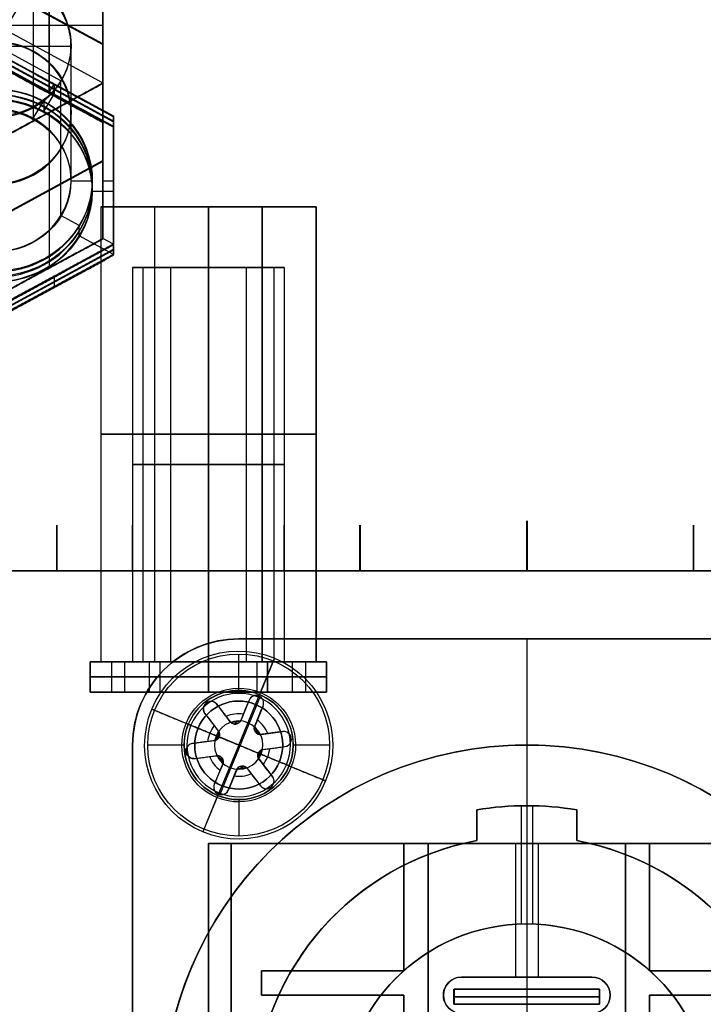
# Model space of a CAD drawing. Header units: millimetres. Extents: x -46 to 44, y -123 to 4.
# Tile 4 of 10: x -17 to 6, y -91 to -59. Entities that reach past the tile are written whole.
import ezdxf

# ---------------------------------------------------------------- set-up
doc = ezdxf.new("R2010")
doc.units = ezdxf.units.MM
doc.layers.add('Livello 01', color=7, linetype='Continuous')

# ---------------------------------------------------------------- blocks, each defined once
blk = doc.blocks.new('BoccolaM5Chiusa')
at = {"layer": 'Livello 01', "color": 254, "true_color": 0xcad1ee}
for p, q in [((-4.5, 0, 0.5), (-2.25, 3.897, 0.5)), ((-2.25, 3.897, 0.5), (2.25, 3.897, 0.5)), ((0, 3.551), (0, 3.897)), ((0, 3.897, 1), (0, 3.897)), ((0, 3.2, 1), (0, 3.897, 1)), ((2.25, 3.897, 0.5), (4.5, 0, 0.5)), ((-4.1, 0, -7.5), (-2.05, 3.551, -7.5)), ((-2.05, 3.551, -7.5), (2.05, 3.551, -7.5)), ((0, 3.551), (0, 3.551, -15)), ((0, -3.551, -15), (0, 3.551, -15)), ((2.05, 3.551, -7.5), (4.1, 0, -7.5)), ((0, 2.5), (0, 3.2)), ((0, 3.2), (0, 3.2, 1)), ((0, -2.5, -13), (0, 2.5, -13)), ((0, 2.5, -13), (0, 2.5)), ((-3.375, 1.949), (-3.375, 1.949, 1)), ((3.375, 1.949), (3.375, 1.949, 1)), ((-3.075, 1.775, -15), (-3.075, 1.775)), ((3.075, 1.775, -15), (3.075, 1.775)), ((-2.25, -3.897, 0.5), (-4.5, 0, 0.5)), ((4.1, 0, -15), (-4.1, 0, -15)), ((-3.2, 0), (-2.5, 0)), ((-2.5, 0, -13), (2.5, 0, -13)), ((4.1, 0, -7.5), (2.05, -3.551, -7.5)), ((4.5, 0, 0.5), (2.25, -3.897, 0.5)), ((-4.5, 0), (-4.1, 0)), ((-4.5, 0, 1), (-3.2, 0, 1)), ((-2.05, -3.551, -7.5), (-4.1, 0, -7.5)), ((2.5, 0), (3.2, 0)), ((3.2, 0, 1), (4.5, 0, 1)), ((4.1, 0), (4.5, 0)), ((-3.075, -1.775, -15), (-3.075, -1.775)), ((3.075, -1.775, -15), (3.075, -1.775)), ((-3.375, -1.949), (-3.375, -1.949, 1)), ((3.375, -1.949), (3.375, -1.949, 1)), ((0, -2.5, -13), (0, -2.5)), ((0, -3.2), (0, -2.5)), ((0, -3.2), (0, -3.2, 1)), ((0, -3.897, 1), (0, -3.2, 1)), ((2.05, -3.551, -7.5), (-2.05, -3.551, -7.5)), ((0, -3.897), (0, -3.551)), ((0, -3.551, -15), (0, -3.551)), ((-2.25, -3.897, 0.5), (2.25, -3.897, 0.5)), ((0, -3.897), (0, -3.897, 1))]:
    blk.add_line(p, q, dxfattribs=at)
for centre, radius, start, end in [((0, 0), 3.2, 0, 180), ((0, 0, 0.5), 3.2, 360, 180), ((0, 0, -13), 2.5, 0, 180), ((0, 0, -6.5), 2.5, 360, 180), ((0, 0), 3.2, 180, 360), ((0, 0, 0.5), 3.2, 180, 360), ((0, 0, -13), 2.5, 180, 0), ((0, 0, -6.5), 2.5, 180, 360)]:
    blk.add_arc(centre, radius, start, end, dxfattribs=at)
at = {"layer": 'Livello 01', "color": 254, "true_color": 0xcad1ee, "extrusion": (0, 0, -1)}
for centre, radius, start, end in [((0, 0, -1), 3.2, 0, 180), ((0, 0), 2.5, 0, 180), ((0, 0, -1), 3.2, 180, 0), ((0, 0), 2.5, 180, 0)]:
    blk.add_arc(centre, radius, start, end, dxfattribs=at)
at = {"layer": 'Livello 01', "color": 254, "true_color": 0xcad1ee}
for points in [[(-2.25, 3.897), (-4.5, 0)], [(-2.25, 3.897, 1), (-4.5, 0, 1)], [(2.25, 3.897), (-2.25, 3.897)], [(-2.25, 3.897, 1), (-2.25, 3.897)], [(2.25, 3.897, 1), (-2.25, 3.897, 1)], [(4.5, 0), (2.25, 3.897)], [(2.25, 3.897, 1), (2.25, 3.897)], [(4.5, 0, 1), (2.25, 3.897, 1)], [(-4.1, 0), (-2.05, 3.551)], [(-4.1, 0, -15), (-2.05, 3.551, -15)], [(-2.05, 3.551), (2.05, 3.551)], [(-2.05, 3.551, -15), (-2.05, 3.551)], [(-2.05, 3.551, -15), (2.05, 3.551, -15)], [(2.05, 3.551), (4.1, 0)], [(2.05, 3.551, -15), (4.1, 0, -15)], [(2.05, 3.551), (2.05, 3.551, -15)], [(-4.5, 0, 1), (-4.5, 0)], [(-4.5, 0), (-2.25, -3.897)], [(-4.5, 0, 1), (-2.25, -3.897, 1)], [(-3.2, 0, 1), (-3.2, 0)], [(-2.5, 0), (-2.5, 0, -13)], [(4.1, 0), (2.05, -3.551)], [(4.1, 0, -15), (2.05, -3.551, -15)], [(2.25, -3.897), (4.5, 0)], [(2.25, -3.897, 1), (4.5, 0, 1)], [(4.1, 0, -15), (4.1, 0)], [(4.5, 0, 1), (4.5, 0)], [(-2.05, -3.551), (-4.1, 0)], [(-4.1, 0, -15), (-4.1, 0)], [(-2.05, -3.551, -15), (-4.1, 0, -15)], [(2.5, 0, -13), (2.5, 0)], [(3.2, 0), (3.2, 0, 1)], [(2.05, -3.551), (-2.05, -3.551)], [(-2.05, -3.551, -15), (-2.05, -3.551)], [(2.05, -3.551, -15), (-2.05, -3.551, -15)], [(2.05, -3.551, -15), (2.05, -3.551)], [(-2.25, -3.897), (2.25, -3.897)], [(-2.25, -3.897, 1), (-2.25, -3.897)], [(-2.25, -3.897, 1), (2.25, -3.897, 1)], [(2.25, -3.897), (2.25, -3.897, 1)]]:
    blk.add_open_spline(points, degree=1, dxfattribs=at)
blk = doc.blocks.new('MCP037C03GRZA')
at = {"layer": 'Livello 01', "color": 254, "true_color": 0xcad1ee}
for p, q in [((0.35, -25), (0.35, 25)), ((-12.983, 15.51), (-12.983, 15.51, 1.5)), ((-17.313, 13.01), (-17.313, 13.01, 1.5)), ((-8.652, 13.01), (-8.652, 13.01, 1.5)), ((-17.313, 8.01), (-17.313, 8.01, 1.5)), ((-8.652, 8.01), (-8.652, 8.01, 1.5)), ((-12.983, 5.51), (-12.983, 5.51, 1.5)), ((63.545, 0), (-62.845, 0)), ((63.545, 0, 1.5), (63.545, 0)), ((-12.983, -5.489), (-12.983, -5.489, 1.5)), ((-17.313, -7.989), (-17.313, -7.989, 1.5)), ((-8.652, -7.989), (-8.652, -7.989, 1.5)), ((-17.313, -12.989), (-17.313, -12.989, 1.5)), ((-8.652, -12.989), (-8.652, -12.989, 1.5)), ((-12.983, -15.489), (-12.983, -15.489, 1.5))]:
    blk.add_line(p, q, dxfattribs=at)
at = {"layer": 'Livello 01', "color": 254, "true_color": 0xcad1ee, "extrusion": (0, -1, 0)}
blk.add_arc((-62.845, 2.5), 2.5, 200, 270, dxfattribs=at)
at = {"layer": 'Livello 01', "color": 254, "true_color": 0xcad1ee}
for points in [[(-62.845, -25), (-62.845, 25)], [(63.545, 19), (63.545, -19)], [(-15.869, 15.51), (-18.756, 10.51)], [(-10.096, 15.51), (-15.869, 15.51)], [(-15.869, 15.51, 1.5), (-15.869, 15.51)], [(-10.096, 15.51, 1.5), (-10.096, 15.51)], [(-7.209, 10.51), (-10.096, 15.51)], [(-18.756, 10.51), (-15.869, 5.51)], [(-18.756, 10.51, 1.5), (-18.756, 10.51)], [(-10.096, 5.51), (-7.209, 10.51)], [(-7.209, 10.51), (-7.209, 10.51, 1.5)], [(-15.869, 5.51), (-10.096, 5.51)], [(-15.869, 5.51, 1.5), (-15.869, 5.51)], [(-10.096, 5.51, 1.5), (-10.096, 5.51)], [(-15.869, -5.489), (-18.756, -10.489)], [(-10.096, -5.489), (-15.869, -5.489)], [(-15.869, -5.489, 1.5), (-15.869, -5.489)], [(-10.096, -5.489, 1.5), (-10.096, -5.489)], [(-7.209, -10.489), (-10.096, -5.489)], [(-18.756, -10.489), (-15.869, -15.489)], [(-18.756, -10.489, 1.5), (-18.756, -10.489)], [(-10.096, -15.489), (-7.209, -10.489)], [(-7.209, -10.489), (-7.209, -10.489, 1.5)], [(-15.869, -15.489), (-10.096, -15.489)], [(-15.869, -15.489, 1.5), (-15.869, -15.489)], [(-10.096, -15.489, 1.5), (-10.096, -15.489)]]:
    blk.add_open_spline(points, degree=1, dxfattribs=at)
blk = doc.blocks.new('MCA045B01GRZ_A')
at = {"layer": 'Livello 01', "extrusion": (0.939693, -0.34202, -2.48189e-16), "rotation": 300.0000000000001}
blk.add_blockref('BoccolaM5Chiusa', (79.245, -17.528, 235.813), dxfattribs=at)
at = {"layer": 'Livello 01', "extrusion": (-0.939693, -0.34202, -1.12634e-16), "rotation": 359.9999999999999}
blk.add_blockref('BoccolaM5Chiusa', (-77.912, -17.53, 232.234), dxfattribs=at)
at = {"layer": 'Livello 01', "extrusion": (3.88538e-16, 1, 1.11022e-16), "rotation": 180}
blk.add_blockref('MCP037C03GRZA', (172.527, 0.01, -19.074), dxfattribs=at)
at = {"layer": 'Livello 01', "extrusion": (-2.98903e-14, 1, -1.11022e-16), "rotation": 359.9999999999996}
blk.add_blockref('MCP037C03GRZA', (-176.336, -0.009, -19.074), dxfattribs=at)
at = {"layer": 'Livello 01', "extrusion": (2.09601e-16, -1, -4.93297e-11)}
blk.add_blockref('BoccolaM5Chiusa', (-185.374, -10.499, 22.074), dxfattribs=at)
at = {"layer": 'Livello 01', "extrusion": (9.76972e-17, -1, -4.93297e-11), "rotation": 299.9999999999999}
blk.add_blockref('BoccolaM5Chiusa', (189.181, -10.499, 22.074), dxfattribs=at)
blk = doc.blocks.new('BRD150000A')
at = {"layer": 'Livello 01', "color": 254, "true_color": 0xcad1ee}
for p, q in [((-3.25, 22.75, -25.707), (20.75, 22.75, -25.707)), ((0, 0, -0.979), (0, 20.25, -0.979)), ((0, 20.25, -0.979), (23, 20.25, -0.979)), ((-6.75, 0.25, -25.707), (-6.75, 19.25, -25.707)), ((-5.05, 19.25, -26.757), (-6.25, 19.25, -27.957)), ((-5.05, 19.25, -23.457), (-5.05, 19.25, -26.757)), ((-1.45, 19.25, -23.457), (-1.45, 19.25, -26.757)), ((-1.45, 19.25, -26.757), (-0.25, 19.25, -27.957)), ((4.2, 13.8, -2.957), (4.2, 18.5, -2.957)), ((4.2, 18.5, -2.957), (5, 18.5, -2.957)), ((4.6, 18.5, -3.957), (4.6, 18.5, -1.957)), ((5, 13.8, -2.957), (5, 18.5, -2.957)), ((4.2, 16.15, -3.957), (4.2, 16.15, -1.957)), ((5, 16.15, -1.957), (5, 16.15, -3.957)), ((0, 13.8, -2.957), (4.2, 13.8, -2.957)), ((0, 13, -2.957), (0, 13.8, -2.957)), ((2.1, 13.8, -3.957), (2.1, 13.8, -1.957)), ((5, 13.8, -2.957), (12.5, 13.8, -2.957)), ((0, 13.4, -3.957), (0, 13.4, -1.957)), ((0, 13, -2.957), (8.35, 13, -2.957)), ((4.175, 13, -1.957), (4.175, 13, -3.957)), ((5, 12.5), (5, 12.5, -1.957)), ((4.8, 7.35, -0.957), (4.8, 12.15, -0.957)), ((4.8, 12.15, -0.957), (5.3, 12.15, -0.957)), ((5.05, 12.15, -3.957), (5.05, 12.15, 2.043)), ((5.05, 12.15, 2.043), (5.05, 7.35, 2.043)), ((5.3, 7.35, -0.957), (5.3, 12.15, -0.957)), ((4.4, 7.6, -0.979), (4.4, 11.9, -0.979)), ((-1.113, 11.4, -20.457), (-0.097, 11.4, -20.457)), ((-0.605, 11.4, -30.457), (-0.605, 11.4, -10.457)), ((0, 10.125, -1.957), (4.4, 10.125, -1.957)), ((0, 10.125, -1.957), (0, 10.125)), ((0, 10.125), (4.4, 10.125)), ((-6.75, 9.75, -23.457), (-3.25, 9.75, -23.457)), ((-6.75, 9.75, -23.457), (-6.75, 9.75, -27.957)), ((-6.75, 9.75, -27.957), (-3.25, 9.75, -27.957)), ((-3.25, 9.75, -23.457), (-3.25, 9.75, -3.957)), ((-3.25, 9.75, -3.957), (4.8, 9.75, -3.957)), ((-3.25, 9.75, -30.457), (-3.25, 9.75, -27.957)), ((-3.25, 9.75, -30.457), (-1.25, 9.75, -30.457)), ((-1.25, 9.75, -10.457), (-1.25, 9.75, -30.457)), ((-1.248, 9.935, -10.457), (2.653, 9.935, -10.457)), ((2.65, 9.75, -30.457), (2.65, 9.75, -10.457)), ((2.65, 9.75, -30.457), (5.75, 9.75, -30.457)), ((4.4, 9.75), (4.4, 9.75, -1.957)), ((4.8, 9.75, -3.957), (4.8, 9.75, 2.043)), ((4.8, 9.75, 2.043), (5.3, 9.75, 2.043)), ((5.3, 9.75, -3.957), (8.35, 9.75, -3.957)), ((5.3, 9.75, 2.043), (5.3, 9.75, -3.957)), ((-1.113, 8.1, -20.457), (-0.097, 8.1, -20.457)), ((-0.605, 8.1, -10.457), (-0.605, 8.1, -30.457)), ((4.8, 7.35, -0.957), (5.3, 7.35, -0.957)), ((5.05, 7.35, 2.043), (5.05, 7.35, -3.957)), ((5, 7), (5, 7, -1.957)), ((0, 6.5, -2.957), (8.35, 6.5, -2.957)), ((0, 5.7, -2.957), (0, 6.5, -2.957)), ((4.175, 6.5, -3.957), (4.175, 6.5, -1.957)), ((0, 6.1, -3.957), (0, 6.1, -1.957)), ((0, 5.7, -2.957), (4.2, 5.7, -2.957)), ((2.1, 5.7, -1.957), (2.1, 5.7, -3.957)), ((4.2, 1, -2.957), (4.2, 5.7, -2.957)), ((5, 1, -2.957), (5, 5.7, -2.957)), ((5, 5.7, -2.957), (12.5, 5.7, -2.957)), ((4.2, 3.35, -3.957), (4.2, 3.35, -1.957)), ((5, 3.35, -1.957), (5, 3.35, -3.957)), ((4.2, 1, -2.957), (5, 1, -2.957)), ((4.6, 1, -1.957), (4.6, 1, -3.957)), ((0, 0, -0.979), (23, 0, -0.979))]:
    blk.add_line(p, q, dxfattribs=at)
at = {"layer": 'Livello 01', "color": 254, "true_color": 0xcad1ee, "extrusion": (-2.74447e-17, -8.74227e-08, 1)}
blk.add_arc((-3.25, 19.25, -23.457), 3.5, 90, 180, dxfattribs=at)
at = {"layer": 'Livello 01', "color": 254, "true_color": 0xcad1ee, "extrusion": (-1.04251e-15, -8.74227e-08, 1)}
blk.add_arc((-3.25, 19.25, -27.957), 3.5, 90, 180, dxfattribs=at)
at = {"layer": 'Livello 01', "color": 254, "true_color": 0xcad1ee, "extrusion": (0, 8.74227e-08, -1)}
for centre, radius, start, end in [((3.25, 19.25, 25.707), 3.5, 0, 90), ((3.25, 19.25, 25.107), 1.8, 270, 90), ((3.25, 19.25, 25.107), 1.8, 90, 270), ((-8.75, 9.75, 20.457), 10, 350.5028, 9.4972), ((3.25, 0.25, 25.707), 3.5, 270, 0)]:
    blk.add_arc(centre, radius, start, end, dxfattribs=at)
at = {"layer": 'Livello 01', "color": 254, "true_color": 0xcad1ee, "extrusion": (3.34518e-23, -8.74227e-08, 1)}
blk.add_arc((-3.25, 19.25, -27.957), 3, 90, 270, dxfattribs=at)
at = {"layer": 'Livello 01', "color": 254, "true_color": 0xcad1ee, "extrusion": (4.05128e-23, -8.74227e-08, 1)}
blk.add_arc((-3.25, 19.25, -27.957), 3, 270, 90, dxfattribs=at)
at = {"layer": 'Livello 01', "color": 254, "true_color": 0xcad1ee, "extrusion": (3.82118e-23, -8.74227e-08, 1)}
blk.add_arc((8.75, 9.75, -3.957), 12, 90, 270, dxfattribs=at)
at = {"layer": 'Livello 01', "color": 254, "true_color": 0xcad1ee, "extrusion": (3.60052e-23, -8.74227e-08, 1)}
for centre in [(8.75, 9.75, -30.457), (8.75, 9.75, -23.457)]:
    blk.add_arc(centre, 12, 90, 270, dxfattribs=at)
at = {"layer": 'Livello 01', "color": 254, "true_color": 0xcad1ee, "extrusion": (-3.60052e-23, 8.74227e-08, -1)}
blk.add_arc((-8.75, 9.75, 27.957), 12, 270, 90, dxfattribs=at)
at = {"layer": 'Livello 01', "color": 254, "true_color": 0xcad1ee, "extrusion": (0, -8.74227e-08, 1)}
for centre, radius, start, end in [((8.75, 9.75, -13.707), 12, 90, 270), ((8.75, 9.75, -29.207), 12, 90, 270), ((8.75, 9.75, -20.457), 9, 16.7914, 169.436), ((8.75, 9.75, -20.457), 6.1, 90, 270), ((8.75, 9.75, -20.457), 9, 190.564, 270)]:
    blk.add_arc(centre, radius, start, end, dxfattribs=at)
at = {"layer": 'Livello 01', "color": 254, "true_color": 0xcad1ee, "extrusion": (-2.83559e-23, 8.74227e-08, -1)}
for start, end in [(270, 90), (90, 270)]:
    blk.add_arc((3.25, 19.25, 23.457), 1.8, start, end, dxfattribs=at)
at = {"layer": 'Livello 01', "color": 254, "true_color": 0xcad1ee, "extrusion": (3.62014e-23, -8.74227e-08, 1)}
blk.add_arc((-3.25, 19.25, -26.757), 1.8, 90, 270, dxfattribs=at)
at = {"layer": 'Livello 01', "color": 254, "true_color": 0xcad1ee, "extrusion": (4.09087e-23, -8.74227e-08, 1)}
blk.add_arc((-3.25, 19.25, -26.757), 1.8, 270, 90, dxfattribs=at)
at = {"layer": 'Livello 01', "color": 254, "true_color": 0xcad1ee, "extrusion": (4.46045e-17, 8.74227e-08, -1)}
blk.add_arc((-8.75, 9.75, 10.457), 9, 10.564, 163.2086, dxfattribs=at)
at = {"layer": 'Livello 01', "color": 254, "true_color": 0xcad1ee, "extrusion": (1.49245e-16, 8.74227e-08, -1)}
blk.add_arc((-8.75, 9.75, 30.457), 9, 10.564, 163.2086, dxfattribs=at)
at = {"layer": 'Livello 01', "color": 254, "true_color": 0xcad1ee, "extrusion": (3.22143e-23, -8.74227e-08, 1)}
blk.add_arc((8.75, 9.75, -30.457), 6.1, 90, 270, dxfattribs=at)
at = {"layer": 'Livello 01', "color": 254, "true_color": 0xcad1ee, "extrusion": (-3.91595e-23, 8.74227e-08, -1)}
blk.add_arc((-8.75, 9.75, 10.457), 6.1, 270, 90, dxfattribs=at)
at = {"layer": 'Livello 01', "color": 254, "true_color": 0xcad1ee, "extrusion": (0, 0, -1)}
for centre, start, end in [((-5, 11.9), 0, 180), ((-5, 11.9, 1.957), 0, 180), ((-5, 11.9, 0.979), 0, 180), ((-5, 7.6), 180, 0), ((-5, 7.6, 1.957), 180, 0), ((-5, 7.6, 0.979), 180, 0)]:
    blk.add_arc(centre, 0.6, start, end, dxfattribs=at)
at = {"layer": 'Livello 01', "color": 254, "true_color": 0xcad1ee, "extrusion": (6.84982e-16, 8.74227e-08, -1)}
blk.add_arc((-8.75, 9.75, 10.457), 10, 350.5028, 9.4972, dxfattribs=at)
at = {"layer": 'Livello 01', "color": 254, "true_color": 0xcad1ee, "extrusion": (1.22657e-14, 8.74227e-08, -1)}
blk.add_arc((-8.75, 9.75, 30.457), 10, 350.5028, 9.4972, dxfattribs=at)
at = {"layer": 'Livello 01', "color": 254, "true_color": 0xcad1ee, "extrusion": (4.7994e-16, 8.74227e-08, -1)}
blk.add_arc((-8.75, 9.75, 30.457), 9, 270, 349.436, dxfattribs=at)
at = {"layer": 'Livello 01', "color": 254, "true_color": 0xcad1ee, "extrusion": (3.13697e-16, 8.74227e-08, -1)}
blk.add_arc((-8.75, 9.75, 10.457), 9, 270, 349.436, dxfattribs=at)
at = {"layer": 'Livello 01', "color": 254, "true_color": 0xcad1ee, "extrusion": (-2.74446e-17, -8.74227e-08, 1)}
blk.add_arc((-3.25, 0.25, -23.457), 3.5, 180, 270, dxfattribs=at)
at = {"layer": 'Livello 01', "color": 254, "true_color": 0xcad1ee, "extrusion": (9.87616e-16, -8.74227e-08, 1)}
blk.add_arc((-3.25, 0.25, -27.957), 3.5, 180, 270, dxfattribs=at)
at = {"layer": 'Livello 01', "color": 254, "true_color": 0xcad1ee}
for points in [[(20.75, 22.75, -23.457), (-3.25, 22.75, -23.457)], [(-3.25, 22.75, -23.457), (-3.25, 22.75, -27.957)], [(-3.25, 22.75, -27.957), (20.75, 22.75, -27.957)], [(-3.25, 21.05, -26.757), (-3.25, 22.25, -27.957)], [(-3.25, 21.05, -23.457), (-3.25, 21.05, -26.757)], [(23, 20.25, -1.957), (0, 20.25, -1.957)], [(0, 20.25, -1.957), (0, 0, -1.957)], [(0, 20.25), (0, 20.25, -1.957)], [(0, 0), (0, 20.25)], [(0, 20.25), (23, 20.25)], [(-6.75, 19.25, -23.457), (-6.75, 0.25, -23.457)], [(-6.75, 0.25, -27.957), (-6.75, 19.25, -27.957)], [(-6.75, 19.25, -27.957), (-6.75, 19.25, -23.457)], [(4.2, 13.8, -3.957), (4.2, 18.5, -3.957)], [(4.2, 18.5, -3.957), (5, 18.5, -3.957)], [(4.2, 18.5, -1.957), (4.2, 18.5, -3.957)], [(4.2, 13.8, -1.957), (4.2, 18.5, -1.957)], [(5, 18.5, -1.957), (4.2, 18.5, -1.957)], [(5, 18.5, -3.957), (5, 13.8, -3.957)], [(5, 18.5, -3.957), (5, 18.5, -1.957)], [(5, 18.5, -1.957), (5, 13.8, -1.957)], [(-3.25, 17.45, -26.757), (-3.25, 17.45, -23.457)], [(-3.25, 16.25, -27.957), (-3.25, 17.45, -26.757)], [(0, 13, -3.957), (0, 13.8, -3.957)], [(0, 13.8, -3.957), (4.2, 13.8, -3.957)], [(0, 13.8, -3.957), (0, 13.8, -1.957)], [(0, 13.8, -1.957), (4.2, 13.8, -1.957)], [(0, 13.8, -1.957), (0, 13, -1.957)], [(4.2, 13.8, -3.957), (4.2, 13.8, -1.957)], [(5, 13.8, -3.957), (12.5, 13.8, -3.957)], [(5, 13.8, -3.957), (5, 13.8, -1.957)], [(5, 13.8, -1.957), (12.5, 13.8, -1.957)], [(8.35, 13, -3.957), (0, 13, -3.957)], [(0, 13, -1.957), (0, 13, -3.957)], [(8.35, 13, -1.957), (0, 13, -1.957)], [(4.8, 7.35, -3.957), (4.8, 12.15, -3.957)], [(4.8, 12.15, -3.957), (5.3, 12.15, -3.957)], [(4.8, 12.15, 2.043), (4.8, 12.15, -3.957)], [(4.8, 7.35, 2.043), (4.8, 12.15, 2.043)], [(4.8, 12.15, 2.043), (5.3, 12.15, 2.043)], [(5.3, 12.15, -3.957), (5.3, 7.35, -3.957)], [(5.3, 12.15, -3.957), (5.3, 12.15, 2.043)], [(5.3, 12.15, 2.043), (5.3, 7.35, 2.043)], [(4.4, 7.6, -1.957), (4.4, 11.9, -1.957)], [(4.4, 11.9, -1.957), (4.4, 11.9)], [(4.4, 11.9), (4.4, 7.6)], [(-1.113, 11.4, -30.457), (-0.097, 11.4, -30.457)], [(-1.113, 11.4, -10.457), (-1.113, 11.4, -30.457)], [(-0.097, 11.4, -10.457), (-1.113, 11.4, -10.457)], [(-0.097, 11.4, -30.457), (-0.097, 11.4, -10.457)], [(-0.097, 8.1, -30.457), (-1.113, 8.1, -30.457)], [(-1.113, 8.1, -30.457), (-1.113, 8.1, -10.457)], [(-1.113, 8.1, -10.457), (-0.097, 8.1, -10.457)], [(-0.097, 8.1, -10.457), (-0.097, 8.1, -30.457)], [(4.4, 7.6), (4.4, 7.6, -1.957)], [(5.3, 7.35, -3.957), (4.8, 7.35, -3.957)], [(4.8, 7.35, -3.957), (4.8, 7.35, 2.043)], [(4.8, 7.35, 2.043), (5.3, 7.35, 2.043)], [(5.3, 7.35, 2.043), (5.3, 7.35, -3.957)], [(0, 5.7, -3.957), (0, 6.5, -3.957)], [(0, 6.5, -3.957), (8.35, 6.5, -3.957)], [(0, 6.5, -3.957), (0, 6.5, -1.957)], [(0, 6.5, -1.957), (8.35, 6.5, -1.957)], [(0, 6.5, -1.957), (0, 5.7, -1.957)], [(4.2, 5.7, -3.957), (0, 5.7, -3.957)], [(0, 5.7, -1.957), (0, 5.7, -3.957)], [(4.2, 5.7, -1.957), (0, 5.7, -1.957)], [(4.2, 1, -3.957), (4.2, 5.7, -3.957)], [(4.2, 5.7, -3.957), (4.2, 5.7, -1.957)], [(4.2, 1, -1.957), (4.2, 5.7, -1.957)], [(12.5, 5.7, -3.957), (5, 5.7, -3.957)], [(5, 5.7, -3.957), (5, 1, -3.957)], [(5, 5.7, -3.957), (5, 5.7, -1.957)], [(5, 5.7, -1.957), (5, 1, -1.957)], [(12.5, 5.7, -1.957), (5, 5.7, -1.957)], [(5, 1, -3.957), (4.2, 1, -3.957)], [(4.2, 1, -3.957), (4.2, 1, -1.957)], [(4.2, 1, -1.957), (5, 1, -1.957)], [(5, 1, -1.957), (5, 1, -3.957)], [(-6.75, 0.25, -23.457), (-6.75, 0.25, -27.957)], [(0, 0, -1.957), (23, 0, -1.957)], [(0, 0, -1.957), (0, 0)], [(23, 0), (0, 0)]]:
    blk.add_open_spline(points, degree=1, dxfattribs=at)
blk = doc.blocks.new('KWIRE449')
at = {"layer": 'Livello 01', "extrusion": (5.03766e-15, -6.93903e-15, -1), "rotation": 359.9999999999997}
blk.add_blockref('BRD150000A', (0, 0, 207.892), dxfattribs=at)
at = {"layer": 'Livello 01', "rotation": 180.000001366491}
blk.add_blockref('BRD150000A', (0, 19.5, -367.978), dxfattribs=at)
blk = doc.blocks.new('VTA2.9X13STIN0')
at = {"layer": 'Livello 01', "color": 254, "true_color": 0xcad1ee}
for p, q in [((0, -1.65, 1.45), (0, 0, 3.1)), ((0, -1.65, -1.45), (0, 0, -3.1)), ((-1.875, 0), (-3.1, 0)), ((-1.299, -0.8, 1.001), (-1.299, -0.086, 1.001)), ((-1.299, -0.8, -1.001), (-1.299, -0.086, -1.001)), ((-1.121, -0.8, -0.359), (-1.121, -0.254, -0.359)), ((-1.121, -0.8, 0.359), (-1.121, -0.254, 0.359)), ((-0.871, -0.8, -0.792), (-0.871, -0.254, -0.792)), ((-0.871, -0.8, 0.792), (-0.871, -0.254, 0.792)), ((-0.25, -0.8, -1.14), (-0.25, -0.258, -1.14)), ((-0.25, -0.8, 1.14), (-0.25, -0.258, 1.14)), ((0, -0.045, -1.75), (0, 0, -1.875)), ((0, 0, -3.1), (0, 0, -1.875)), ((0, 0, 1.875), (0, 0, 3.1)), ((0, -0.045, 1.75), (0, 0, 1.875)), ((0, -0.8, -1.75), (0, -0.045, -1.75)), ((0, -0.8, 1.75), (0, -0.045, 1.75)), ((0.25, -0.8, -1.14), (0.25, -0.258, -1.14)), ((0.25, -0.8, 1.14), (0.25, -0.258, 1.14)), ((0.862, -0.8, -0.786), (0.862, -0.258, -0.786)), ((0.871, -0.8, 0.792), (0.871, -0.254, 0.792)), ((1.112, -0.8, -0.353), (1.112, -0.258, -0.353)), ((1.121, -0.8, 0.359), (1.121, -0.254, 0.359)), ((1.299, -0.8, -1), (1.299, -0.086, -1)), ((1.299, -0.8, 1.001), (1.299, -0.086, 1.001)), ((1.549, -0.8, -0.75), (1.549, -0.056, -0.75)), ((1.55, -0.8, 0.75), (1.55, -0.056, 0.75)), ((3.1, 0), (1.875, 0)), ((-1.442, -0.461, -0.544), (-0.8, -0.461, -0.173)), ((-1.442, -0.461, 0.544), (-0.8, -0.461, 0.173)), ((-1.192, -0.461, -0.977), (-0.55, -0.461, -0.606)), ((-1.192, -0.461, 0.977), (-0.55, -0.461, 0.606)), ((-0.7, -0.4), (-0.776, -0.4)), ((-0.738, -0.4, -0.117), (-0.738, -0.4, 0.117)), ((-0.7, -0.8), (-0.7, -0.4)), ((-0.45, -0.8, -0.579), (-0.45, -0.4, -0.579)), ((-0.45, -0.8, 0.579), (-0.45, -0.4, 0.579)), ((-0.299, -0.4, 0.648), (-0.427, -0.4, 0.648)), ((-0.299, -0.4, -0.648), (-0.427, -0.4, -0.648)), ((-0.381, -0.4, 0.592), (-0.381, -0.4, 0.676)), ((-0.381, -0.4, -0.676), (-0.381, -0.4, -0.592)), ((-0.25, -0.464, -1.5), (-0.25, -0.464, -0.779)), ((-0.25, -0.464, 0.779), (-0.25, -0.464, 1.5)), ((0.25, -0.464, -1.5), (0.25, -0.464, -0.779)), ((0.25, -0.464, 0.779), (0.25, -0.464, 1.5)), ((0.427, -0.4, 0.648), (0.299, -0.4, 0.648)), ((0.427, -0.4, -0.648), (0.299, -0.4, -0.648)), ((0.381, -0.4, 0.592), (0.381, -0.4, 0.676)), ((0.381, -0.4, -0.676), (0.381, -0.4, -0.592)), ((0.45, -0.8, -0.579), (0.45, -0.4, -0.579)), ((0.45, -0.8, 0.579), (0.45, -0.4, 0.579)), ((0.55, -0.461, 0.606), (1.192, -0.461, 0.977)), ((0.55, -0.464, -0.606), (1.174, -0.464, -0.967)), ((0.776, -0.4), (0.7, -0.4)), ((0.738, -0.4, -0.117), (0.738, -0.4, 0.117)), ((0.8, -0.461, 0.173), (1.442, -0.461, 0.544)), ((0.8, -0.464, -0.173), (1.424, -0.464, -0.533)), ((0.7, -0.8, 0), (-0.7, -0.8, 0)), ((0.045, -0.8, -1.746), (0.045, -0.8, 1.746)), ((0, -10.489, 1.45), (0, -1.65, 1.45)), ((0, -10.489, -1.45), (0, -1.65, -1.45)), ((0, -13), (0, -10.489, 1.45)), ((0, -13), (0, -10.489, -1.45))]:
    blk.add_line(p, q, dxfattribs=at)
at = {"layer": 'Livello 01', "color": 254, "true_color": 0xcad1ee, "extrusion": (0, -1, 0)}
for centre, radius, start, end in [((0, 0), 3.1, 0, 180), ((0, 0), 3.1, 180, 0), ((0, 0), 1.875, 180, 0), ((0, 0), 1.875, 0, 180), ((-0.45, -0.779, 0.4), 0.2, 13.5005, 106.4995), ((0.9, 0, 0.4), 0.2, 180, 226.4995), ((-0.9, 0, 0.8), 0.2, 300, 60), ((-0.45, -0.779, 0.8), 0.2, 360, 120), ((-0.45, 0.779, 0.8), 0.2, 240, 0), ((0.45, -0.779, 0.8), 0.2, 60, 180), ((0.45, 0.779, 0.8), 0.2, 180, 300), ((0.9, 0, 0.8), 0.2, 120, 180), ((0, 0, 1.65), 1.45, 0, 180), ((0, 0, 10.489), 1.45, 180, 0)]:
    blk.add_arc(centre, radius, start, end, dxfattribs=at)
at = {"layer": 'Livello 01', "color": 254, "true_color": 0xcad1ee, "extrusion": (0, 1, 0)}
for centre, radius, start, end in [((0, 0, -0.307), 1.031, 344.027, 0), ((0, 0, -0.307), 1.031, 0, 15.973), ((0, 0, -0.307), 1.031, 284.027, 315.973), ((0, 0, -0.307), 1.031, 44.027, 75.973), ((0, 0, -0.307), 1.031, 224.027, 255.973), ((0, 0, -0.307), 1.031, 104.027, 135.973), ((0, 0, -0.307), 1.031, 180, 195.973), ((0, 0, -0.307), 1.031, 164.027, 180), ((1.299, 0.75, -0.421), 0.251, 0, 115.203), ((1.299, -0.75, -0.421), 0.251, 244.797, 0), ((1.299, -0.75, -0.428), 0.251, 0, 55.203), ((1.299, 0.75, -0.428), 0.251, 304.797, 0), ((0.9, 0, -0.592), 0.2, 120, 240), ((0, 0, -0.4), 0.776, 349.2253, 0), ((0, 0, -0.4), 0.776, 360, 10.7747), ((0.9, 0, -0.4), 0.2, 133.5005, 226.4995), ((0.45, -0.779, -0.592), 0.2, 60, 180), ((0.45, 0.779, -0.592), 0.2, 180, 300), ((0, 0, -0.4), 0.776, 289.2253, 310.7747), ((0, 0, -0.4), 0.776, 49.2253, 70.7747), ((0.45, 0.779, -0.4), 0.2, 193.5005, 286.4995), ((0, -1.5, -0.423), 0.25, 180, 360), ((0, 1.5, -0.423), 0.25, 0, 180), ((-0.45, -0.779, -0.592), 0.2, 0, 120), ((-0.45, 0.779, -0.592), 0.2, 240, 0), ((0, 0, -0.4), 0.776, 229.2253, 250.7747), ((0, 0, -0.4), 0.776, 109.2253, 130.7747), ((-0.45, -0.779, -0.4), 0.2, 13.5005, 106.4995), ((-0.45, 0.779, -0.4), 0.2, 253.5005, 346.4995), ((-0.9, 0, -0.4), 0.2, 0, 46.4995), ((-0.9, 0, -0.592), 0.2, 300, 0), ((-0.9, 0, -0.592), 0.2, 0, 60), ((0, 0, -0.4), 0.776, 180, 190.7747), ((0, 0, -0.4), 0.776, 169.2253, 180), ((-1.299, -0.75, -0.423), 0.25, 120, 300), ((-1.299, 0.75, -0.423), 0.251, 64.797, 235.203), ((1.299, 0.75, -0.8), 0.251, 0, 115.203), ((1.299, -0.75, -0.8), 0.251, 0, 55.203), ((1.299, -0.75, -0.8), 0.251, 244.797, 0), ((1.299, 0.75, -0.8), 0.251, 304.797, 0), ((0, -1.5, -0.8), 0.25, 180, 360), ((0, 1.5, -0.8), 0.25, 360, 180), ((-0.9, 0, -0.8), 0.2, 300, 360), ((-1.299, -0.75, -0.8), 0.25, 120, 300), ((-1.299, 0.75, -0.8), 0.251, 64.797, 235.203), ((0, 0, -1.395), 1.705, 0, 180), ((0, 0, -1.395), 1.705, 180, 0), ((0, 0, -1.65), 1.45, 180, 0), ((0, 0, -6.07), 1.45, 0, 180), ((0, 0, -6.07), 1.45, 180, 0), ((0, 0, -10.489), 1.45, 0, 180), ((0, 0, -11.619), 0.798, 0, 180), ((0, 0, -11.619), 0.798, 180, 0)]:
    blk.add_arc(centre, radius, start, end, dxfattribs=at)
at = {"layer": 'Livello 01', "color": 254, "true_color": 0xcad1ee}
for points, degree in [([(-3.1, 0), (-1.45, -1.65)], 1), ([(1.875, 0), (0.776, -0.4)], 1), ([(1.45, -1.65), (3.1, 0)], 1), ([(-0.776, -0.4), (-1.875, 0)], 1), ([(-1.55, -0.056, 0.75), (-1.55, -0.8, 0.75)], 1), ([(-1.55, -0.056, -0.75), (-1.55, -0.8, -0.75)], 1), ([(-1.442, -0.121, -0.544), (-1.507, -0.093, -0.589), (-1.55, -0.069, -0.667), (-1.55, -0.056, -0.75)], 3), ([(-1.442, -0.121, 0.544), (-1.508, -0.093, 0.589), (-1.55, -0.069, 0.668), (-1.55, -0.056, 0.75)], 3), ([(-1.442, -0.8, -0.544), (-1.442, -0.121, -0.544)], 1), ([(-1.442, -0.121, -0.544), (-1.228, -0.21, -0.421), (-1.015, -0.299, -0.297), (-0.8, -0.385, -0.173)], 3), ([(-0.8, -0.385, 0.173), (-1.015, -0.299, 0.297), (-1.228, -0.21, 0.421), (-1.442, -0.121, 0.544)], 3), ([(-1.442, -0.121, 0.544), (-1.442, -0.8, 0.544)], 1), ([(-1.192, -0.8, 0.977), (-1.192, -0.121, 0.977)], 1), ([(-0.55, -0.385, -0.606), (-0.765, -0.299, -0.73), (-0.978, -0.21, -0.854), (-1.192, -0.121, -0.977)], 3), ([(-1.192, -0.121, -0.977), (-1.192, -0.8, -0.977)], 1), ([(-1.192, -0.121, 0.977), (-0.978, -0.21, 0.854), (-0.765, -0.299, 0.73), (-0.55, -0.385, 0.606)], 3), ([(-0.25, -0.8, -1.5), (-0.25, -0.129, -1.5)], 1), ([(-0.25, -0.129, -1.5), (-0.25, -0.215, -1.26), (-0.25, -0.301, -1.02), (-0.25, -0.385, -0.779)], 3), ([(-0.25, -0.385, 0.779), (-0.25, -0.301, 1.02), (-0.25, -0.215, 1.26), (-0.25, -0.129, 1.5)], 3), ([(-0.25, -0.8, 1.5), (-0.25, -0.129, 1.5)], 1), ([(0.25, -0.385, -0.779), (0.25, -0.301, -1.02), (0.25, -0.215, -1.26), (0.25, -0.129, -1.5)], 3), ([(0.25, -0.129, -1.5), (0.25, -0.8, -1.5)], 1), ([(0.25, -0.8, 1.5), (0.25, -0.129, 1.5)], 1), ([(0.25, -0.129, 1.5), (0.25, -0.215, 1.26), (0.25, -0.301, 1.02), (0.25, -0.385, 0.779)], 3), ([(0.55, -0.385, 0.606), (0.765, -0.299, 0.73), (0.978, -0.21, 0.854), (1.192, -0.121, 0.977)], 3), ([(1.174, -0.129, -0.967), (0.966, -0.215, -0.847), (0.759, -0.301, -0.727), (0.55, -0.385, -0.606)], 3), ([(1.442, -0.121, 0.544), (1.228, -0.21, 0.421), (1.015, -0.299, 0.297), (0.8, -0.385, 0.173)], 3), ([(0.8, -0.385, -0.173), (1.009, -0.301, -0.294), (1.216, -0.215, -0.414), (1.424, -0.129, -0.533)], 3), ([(1.174, -0.8, -0.967), (1.174, -0.129, -0.967)], 1), ([(1.192, -0.121, 0.977), (1.192, -0.8, 0.977)], 1), ([(1.424, -0.129, -0.533), (1.424, -0.8, -0.533)], 1), ([(1.442, -0.8, 0.544), (1.442, -0.121, 0.544)], 1), ([(-0.8, -0.385, -0.173), (-0.786, -0.39, -0.165), (-0.774, -0.395, -0.156), (-0.762, -0.4, -0.145)], 3), ([(-0.762, -0.4, 0.145), (-0.774, -0.395, 0.156), (-0.786, -0.39, 0.165), (-0.8, -0.385, 0.173)], 3), ([(-0.8, -0.385, 0.173), (-0.8, -0.8, 0.173)], 1), ([(-0.8, -0.8, -0.173), (-0.8, -0.385, -0.173)], 1), ([(-0.507, -0.4, -0.588), (-0.522, -0.395, -0.592), (-0.536, -0.39, -0.598), (-0.55, -0.385, -0.606)], 3), ([(-0.55, -0.385, 0.606), (-0.536, -0.39, 0.598), (-0.522, -0.395, 0.592), (-0.507, -0.4, 0.588)], 3), ([(-0.55, -0.385, -0.606), (-0.55, -0.8, -0.606)], 1), ([(-0.55, -0.8, 0.606), (-0.55, -0.385, 0.606)], 1), ([(-0.25, -0.385, -0.779), (-0.25, -0.39, -0.764), (-0.252, -0.395, -0.748), (-0.256, -0.4, -0.733)], 3), ([(-0.256, -0.4, 0.733), (-0.252, -0.395, 0.748), (-0.25, -0.39, 0.764), (-0.25, -0.385, 0.779)], 3), ([(-0.25, -0.8, -0.779), (-0.25, -0.385, -0.779)], 1), ([(-0.25, -0.385, 0.779), (-0.25, -0.8, 0.779)], 1), ([(0.256, -0.4, -0.733), (0.252, -0.395, -0.748), (0.25, -0.39, -0.764), (0.25, -0.385, -0.779)], 3), ([(0.25, -0.385, 0.779), (0.25, -0.39, 0.764), (0.252, -0.395, 0.748), (0.256, -0.4, 0.733)], 3), ([(0.25, -0.385, -0.779), (0.25, -0.8, -0.779)], 1), ([(0.25, -0.8, 0.779), (0.25, -0.385, 0.779)], 1), ([(0.55, -0.385, -0.606), (0.536, -0.39, -0.598), (0.522, -0.395, -0.592), (0.507, -0.4, -0.588)], 3), ([(0.507, -0.4, 0.588), (0.522, -0.395, 0.592), (0.536, -0.39, 0.598), (0.55, -0.385, 0.606)], 3), ([(0.55, -0.8, -0.606), (0.55, -0.385, -0.606)], 1), ([(0.55, -0.385, 0.606), (0.55, -0.8, 0.606)], 1), ([(0.7, -0.8), (0.7, -0.4)], 1), ([(0.762, -0.4, -0.145), (0.774, -0.395, -0.156), (0.786, -0.39, -0.165), (0.8, -0.385, -0.173)], 3), ([(0.8, -0.385, 0.173), (0.786, -0.39, 0.165), (0.774, -0.395, 0.156), (0.762, -0.4, 0.145)], 3), ([(0.8, -0.385, -0.173), (0.8, -0.8, -0.173)], 1), ([(0.8, -0.385, 0.173), (0.8, -0.8, 0.173)], 1), ([(-1.442, -0.8, -0.544), (-0.8, -0.8, -0.173)], 1), ([(-0.8, -0.8, 0.173), (-1.442, -0.8, 0.544)], 1), ([(-0.55, -0.8, -0.606), (-1.192, -0.8, -0.977)], 1), ([(-1.192, -0.8, 0.977), (-0.55, -0.8, 0.606)], 1), ([(-0.25, -0.8, -1.5), (-0.25, -0.8, -0.779)], 1), ([(-0.25, -0.8, 0.779), (-0.25, -0.8, 1.5)], 1), ([(0.25, -0.8, -0.779), (0.25, -0.8, -1.5)], 1), ([(0.25, -0.8, 1.5), (0.25, -0.8, 0.779)], 1), ([(1.174, -0.8, -0.967), (0.55, -0.8, -0.606)], 1), ([(0.55, -0.8, 0.606), (1.192, -0.8, 0.977)], 1), ([(1.442, -0.8, 0.544), (0.8, -0.8, 0.173)], 1), ([(0.8, -0.8, -0.173), (1.424, -0.8, -0.533)], 1), ([(-1.45, -1.65), (-1.45, -10.489)], 1), ([(1.45, -10.489), (1.45, -1.65)], 1), ([(-1.45, -10.489), (0, -13)], 1), ([(0, -13), (1.45, -10.489)], 1)]:
    blk.add_open_spline(points, degree=degree, dxfattribs=at)
for points, knots in [([(-1.192, -0.121, -0.977), (-1.266, -0.093, -1.012), (-1.357, -0.068, -1.008), (-1.502, -0.042, -0.92), (-1.55, -0.042, -0.835), (-1.55, -0.056, -0.75)], [-0.536405, -0.536405, -0.536405, -0.536405, -0.2682025, -0.2682025, 0, 0, 0, 0]), ([(-1.192, -0.121, 0.977), (-1.266, -0.093, 1.012), (-1.358, -0.068, 1.008), (-1.503, -0.042, 0.92), (-1.55, -0.042, 0.834), (-1.55, -0.056, 0.75)], [0, 0, 0, 0, 0.2681557, 0.2681557, 0.5363114, 0.5363114, 0.5363114, 0.5363114]), ([(0.25, -0.129, -1.5), (0.25, -0.106, -1.564), (0.225, -0.085, -1.627), (0.134, -0.054, -1.721), (0.067, -0.046, -1.75), (-0.067, -0.045, -1.75), (-0.133, -0.054, -1.722), (-0.225, -0.085, -1.627), (-0.25, -0.106, -1.564), (-0.25, -0.129, -1.5)], [-0.8278436, -0.8278436, -0.8278436, -0.8278436, -0.6208827, -0.6208827, -0.4139218, -0.4139218, -0.2069609, -0.2069609, 0, 0, 0, 0]), ([(-0.25, -0.129, 1.5), (-0.25, -0.106, 1.564), (-0.225, -0.085, 1.627), (-0.134, -0.054, 1.721), (-0.067, -0.046, 1.75), (0.067, -0.045, 1.75), (0.133, -0.054, 1.722), (0.225, -0.085, 1.627), (0.25, -0.106, 1.564), (0.25, -0.129, 1.5)], [-0.8278439, -0.8278439, -0.8278439, -0.8278439, -0.6208829, -0.6208829, -0.4139219, -0.4139219, -0.206961, -0.206961, 0, 0, 0, 0]), ([(1.424, -0.129, -0.533), (1.479, -0.106, -0.565), (1.522, -0.085, -0.619), (1.557, -0.054, -0.745), (1.549, -0.046, -0.817), (1.482, -0.045, -0.933), (1.425, -0.054, -0.976), (1.296, -0.085, -1.009), (1.229, -0.106, -0.998), (1.174, -0.129, -0.967)], [-0.8278413, -0.8278413, -0.8278413, -0.8278413, -0.620881, -0.620881, -0.4139207, -0.4139207, -0.2069603, -0.2069603, 0, 0, 0, 0]), ([(1.192, -0.121, 0.977), (1.247, -0.1, 1.003), (1.311, -0.081, 1.008), (1.431, -0.053, 0.972), (1.484, -0.045, 0.931), (1.548, -0.045, 0.821), (1.557, -0.053, 0.753), (1.529, -0.081, 0.632), (1.492, -0.1, 0.579), (1.442, -0.121, 0.544)], [-0.7830902, -0.7830902, -0.7830902, -0.7830902, -0.5873177, -0.5873177, -0.3915451, -0.3915451, -0.1957726, -0.1957726, 0, 0, 0, 0])]:
    blk.add_open_spline(points, degree=3, knots=knots, dxfattribs=at)

msp = doc.modelspace()

# ---------------------------------------------------------------- block references
at = {"layer": 'Livello 01', "extrusion": (1, -3.88578e-16, 1.16433e-16), "rotation": 269.9999999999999}
msp.add_blockref('MCA045B01GRZ_A', (-57.641, 261.775, 0), dxfattribs=at)
at = {"layer": 'Livello 01', "extrusion": (8.74227e-08, 4.59333e-15, 1), "rotation": 89.99999931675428}
msp.add_blockref('KWIRE449', (9.75, -85.714, 547.36), dxfattribs=at)
at = {"layer": 'Livello 01', "extrusion": (-0.381849, -0.924225, -3.8477e-15), "rotation": 360}
msp.add_blockref('VTA2.9X13STIN0', (22.709, 369.817, 79.843), dxfattribs=at)

doc.saveas('drawing.dxf')
